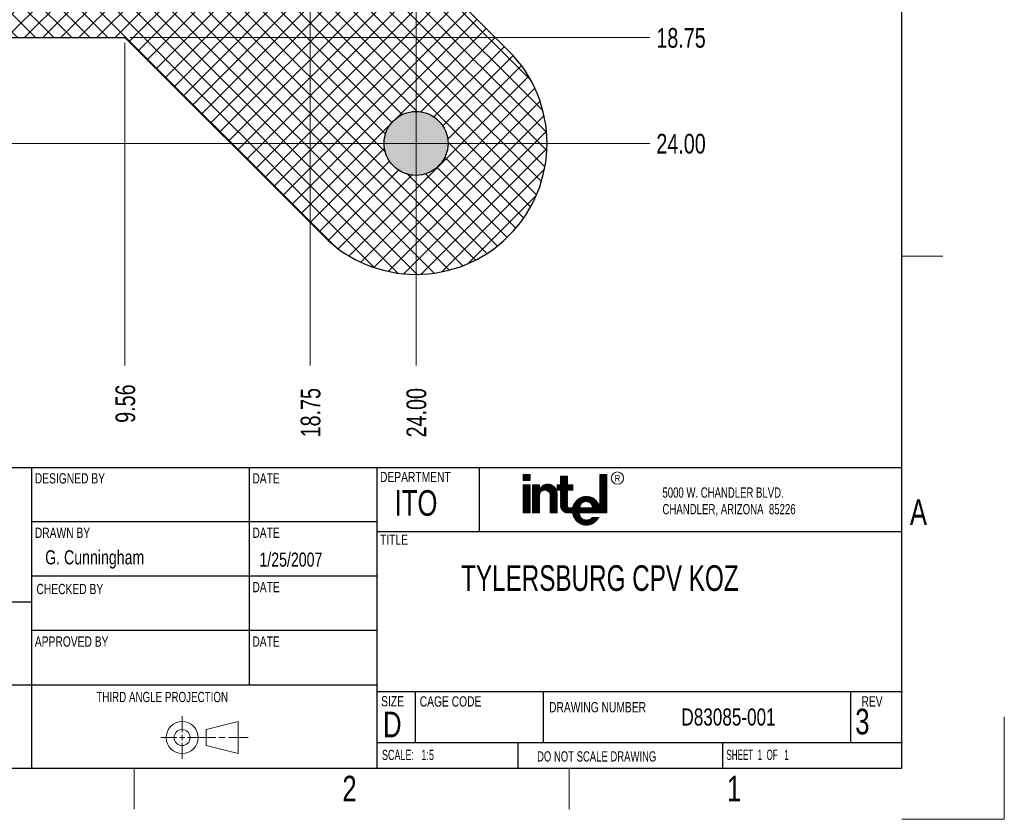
# Model space of a CAD drawing. Header units: millimetres. Extents: x 0 to 864, y 0 to 559.
# Tile 3 of 4: x 619 to 864, y 0 to 198. Entities that reach past the tile are written whole.
import ezdxf

# ---------------------------------------------------------------- set-up
doc = ezdxf.new("R2010")
doc.units = ezdxf.units.MM
for name, color, linetype, lineweight in [('BORDER_N', 250, 'Continuous', 0), ('BORDER_W', 5, 'Continuous', 30), ('TEXT', 250, 'Continuous', 15)]:
    doc.layers.add(name, color=color, linetype=linetype, lineweight=lineweight)
doc.styles.add('SLDTEXTSTYLE0', font='TXT', dxfattribs={"width": 0.75})
doc.styles.add('SLDTEXTSTYLE10', font='TXT', dxfattribs={"width": 0.703125})
doc.styles.add('SLDTEXTSTYLE11', font='TXT', dxfattribs={"width": 0.698864})
doc.styles.add('SLDTEXTSTYLE12', font='TXT', dxfattribs={"width": 0.827144})
doc.styles.add('SLDTEXTSTYLE18', font='TXT', dxfattribs={"width": 0.708333})
doc.styles.add('SLDTEXTSTYLE6', font='TXT', dxfattribs={"width": 0.715909})
doc.styles.add('SLDTEXTSTYLE7', font='TXT', dxfattribs={"width": 0.69375})
doc.styles.add('SLDTEXTSTYLE8', font='TXT', dxfattribs={"width": 0.65625})
doc.styles.add('SLDTEXTSTYLE9', font='TXT', dxfattribs={"width": 0.585938})
doc.dimstyles.new('SLDDIMSTYLE1', dxfattribs={"dimtxt": 4.879436, "dimasz": 4.7625, "dimexe": 0, "dimexo": 0.0625, "dimgap": 1.219859, "dimtad": 0, "dimtih": 1, "dimtoh": 1, "dimlfac": 0.2, "dimzin": 12, "dimdsep": 46, "dimtxsty": 'SLDTEXTSTYLE0', "dimblk1": 'NONE', "dimblk2": 'NONE', "dimsah": 1, "dimcen": 0.09, "dimadec": 0, "dimazin": 0, "dimtfac": 1, "dimtdec": 3, "dimtofl": 0, "dimtmove": 0, "dimatfit": 3, "dimldrblk": 'NONE', "dimfxl": 0, "dimtolj": 1, "dimtzin": 12, "dimarcsym": 0})
doc.dimstyles.new('SLDDIMSTYLE2', dxfattribs={"dimtxt": 4.879436, "dimasz": 4.7625, "dimexe": 0, "dimexo": 0.0625, "dimgap": 1.219859, "dimtad": 0, "dimtih": 1, "dimtoh": 1, "dimlfac": 0.2, "dimzin": 4, "dimdsep": 46, "dimtxsty": 'SLDTEXTSTYLE0', "dimblk1": 'NONE', "dimblk2": 'NONE', "dimsah": 1, "dimcen": 0.09, "dimadec": 0, "dimazin": 0, "dimtfac": 1, "dimtdec": 3, "dimtofl": 0, "dimtmove": 0, "dimatfit": 3, "dimldrblk": 'NONE', "dimfxl": 0, "dimtolj": 1, "dimtzin": 12, "dimarcsym": 0})

# ---------------------------------------------------------------- blocks, each defined once
blk = doc.blocks.new('*D9')
at = {"layer": 'TEXT'}
blk.add_line((691.39, 238.65), (691.39, 112.57), dxfattribs=at)
at = {"layer": 'TEXT', "insert": (689.03, 94.76), "char_height": 4.879, "attachment_point": 1, "rotation": 90, "style": 'SLDTEXTSTYLE0'}
blk.add_mtext('{18.75}', dxfattribs=at)
blk = doc.blocks.new('_None')
blk = doc.blocks.new('*D11')
at = {"layer": 'TEXT'}
blk.add_line((717.64, 406.44), (717.64, 112.57), dxfattribs=at)
at = {"layer": 'TEXT', "insert": (715.28, 94.76), "char_height": 4.879, "attachment_point": 1, "rotation": 90, "style": 'SLDTEXTSTYLE0'}
blk.add_mtext('{24.00}', dxfattribs=at)
blk = doc.blocks.new('*D13')
at = {"layer": 'TEXT'}
blk.add_line((645.43, 192.69), (645.43, 112.57), dxfattribs=at)
at = {"layer": 'TEXT', "insert": (643.07, 98.37), "char_height": 4.879, "attachment_point": 1, "rotation": 90, "style": 'SLDTEXTSTYLE0'}
blk.add_mtext('{9.56}', dxfattribs=at)
blk = doc.blocks.new('*D15')
at = {"layer": 'TEXT'}
blk.add_line((478.91, 167.71), (775.68, 167.71), dxfattribs=at)
at = {"layer": 'TEXT', "insert": (777.27, 170.07), "char_height": 4.879, "attachment_point": 1, "style": 'SLDTEXTSTYLE0'}
blk.add_mtext('{24.00}', dxfattribs=at)
blk = doc.blocks.new('*D18')
at = {"layer": 'TEXT'}
blk.add_line((646.7, 193.96), (775.68, 193.96), dxfattribs=at)
at = {"layer": 'TEXT', "insert": (777.27, 196.32), "char_height": 4.879, "attachment_point": 1, "style": 'SLDTEXTSTYLE0'}
blk.add_mtext('{18.75}', dxfattribs=at)

msp = doc.modelspace()

# ---------------------------------------------------------------- hatches: boundary and pattern name
h = msp.add_hatch(color=3)
edge = h.paths.add_edge_path()
edge.add_arc((93.56606, 431.95064), 7.9375, 0, 360)
edge = h.paths.add_edge_path()
edge.add_arc((333.56606, 431.95064), 7.9375, 0, 360)
edge = h.paths.add_edge_path()
edge.add_arc((93.56606, 191.95064), 7.9375, 0, 360)
edge = h.paths.add_edge_path()
edge.add_arc((333.56606, 191.95064), 7.9375, 0, 360)
edge = h.paths.add_edge_path()
edge.add_arc((116.97606, 215.36064), 2.4775, 0, 360)
edge = h.paths.add_edge_path()
edge.add_arc((310.15606, 408.54064), 2.4775, 0, 360)
edge = h.paths.add_edge_path()
edge.add_arc((477.63971, 407.70619), 7.9375, 0, 360)
edge = h.paths.add_edge_path()
edge.add_arc((477.63971, 167.70619), 7.9375, 0, 360)
edge = h.paths.add_edge_path()
edge.add_arc((717.63971, 167.70619), 7.9375, 0, 360)
edge = h.paths.add_edge_path()
edge.add_arc((717.63971, 407.70619), 7.9375, 0, 360)
h = msp.add_hatch()
h.set_pattern_fill('ANSI37', color=1, style=0)
h.paths.add_polyline_path([(597.63971, 381.45619), (549.85165, 381.45619), (500.62068, 430.68716, 1), (454.65874, 384.72522), (503.88971, 335.49425), (503.88971, 239.91814), (454.65874, 190.68716, 1), (500.62068, 144.72522), (549.85165, 193.95619), (597.63971, 193.95619), (597.63971, 235.24619), (545.13971, 235.24619), (545.13971, 319.69619), (561.44471, 319.69619), (561.44471, 345.24619), (597.63971, 345.24619)])
h.paths.add_polyline_path([(469.70221, 407.70619, -1), (485.57721, 407.70619, -1)], flags=16)
h.paths.add_polyline_path([(534.24561, 355.25213), (544.23059, 355.25213), (534.24561, 345.26715)], flags=16)
h.paths.add_polyline_path([(485.57721, 167.70619, -1), (469.70221, 167.70619, -1)], flags=16)
h.paths.add_polyline_path([(740.62068, 384.72522, 1), (694.65874, 430.68716), (645.42777, 381.45619), (597.63971, 381.45619), (597.63971, 334.68619), (619.47971, 334.68619), (619.47971, 304.20619), (645.13971, 304.20619), (645.13971, 235.24619), (597.63971, 235.24619), (597.63971, 193.95619), (645.42777, 193.95619), (694.65874, 144.72522, 1), (740.62068, 190.68716), (691.38971, 239.91814), (691.38971, 335.49425)])
h.paths.add_polyline_path([(709.70221, 407.70619, -1), (725.57721, 407.70619, -1)], flags=16)
h.paths.add_polyline_path([(725.57721, 167.70619, -1), (709.70221, 167.70619, -1)], flags=16)
h.paths.add_polyline_path([(544.23059, 355.25213), (534.24561, 355.25213), (534.24561, 345.26715)], flags=16)

# ---------------------------------------------------------------- linework, layer by layer
at = {"color": 7, "linetype": 'Continuous'}
for p, q in [((691.38971, 239.91814), (740.62068, 190.68716)), ((549.85165, 193.95619), (645.42777, 193.95619)), ((645.42777, 193.95619), (694.65874, 144.72522))]:
    msp.add_line(p, q, dxfattribs=at)
msp.add_circle((717.63971, 167.70619), 7.9375, dxfattribs=at)
msp.add_arc((717.63971, 167.70619), 32.5, 225, 45, dxfattribs=at)
at = {"layer": 'BORDER_N'}
for p, q in [((838.2, 139.7), (848.36, 139.7)), ((659.60625, 21.60271), (659.60625, 25.57146)), ((863.6, 0), (863.6, 25.4)), ((665.55937, 22.26418), (673.49687, 24.24856)), ((665.55937, 18.29543), (665.55937, 22.26418)), ((673.49687, 16.31106), (673.49687, 24.24856)), ((658.28334, 20.27981), (654.31459, 20.27981)), ((658.94585, 20.27981), (660.26665, 20.27981)), ((659.60625, 19.61941), (659.60625, 20.94021)), ((660.92916, 20.27981), (667.94062, 20.27981)), ((668.73437, 20.27981), (670.32187, 20.27981)), ((671.11562, 20.27981), (676.01041, 20.27981)), ((659.60625, 18.9569), (659.60625, 14.98815)), ((665.55937, 18.29543), (673.49687, 16.31106)), ((647.7, 12.7), (647.7, 2.54)), ((755.65, 12.7), (755.65, 2.54)), ((838.2, 0), (863.6, 0))]:
    msp.add_line(p, q, dxfattribs=at)
for radius in [3.96875, 1.98438]:
    msp.add_circle((659.60625, 20.27981), radius, dxfattribs=at)
at = {"layer": 'BORDER_W'}
for p, q in [((838.2, 12.7), (838.2, 546.1)), ((536.575, 87.3125), (838.2, 87.3125)), ((622.3, 12.7), (622.3, 87.3125)), ((676.275, 87.3125), (676.275, 33.3375)), ((708.025, 12.7), (708.025, 87.3125)), ((733.425, 71.4375), (733.425, 87.3125)), ((708.025, 73.81875), (622.3, 73.81875)), ((708.025, 71.4375), (838.2, 71.4375)), ((708.025, 60.325), (622.3, 60.325)), ((536.575, 53.975), (622.3, 53.975)), ((708.025, 46.83125), (622.3, 46.83125)), ((536.575, 33.3375), (708.025, 33.3375)), ((708.025, 31.75), (838.327, 31.75)), ((717.55, 19.05), (717.55, 31.75)), ((749.3, 19.05), (749.3, 31.75)), ((825.5, 19.05), (825.5, 31.75)), ((708.025, 19.05), (838.327, 19.05)), ((742.95, 12.7), (742.95, 19.05)), ((793.75, 12.7), (793.75, 19.05)), ((25.4, 12.7), (838.2, 12.7))]:
    msp.add_line(p, q, dxfattribs=at)
at = {"layer": 'TEXT'}
for p, q in [((744.19202, 85.54959), (745.92734, 85.54959)), ((744.19202, 84.03123), (744.19202, 85.54959)), ((745.71111, 84.03123), (744.19275, 85.54959)), ((745.81886, 84.03123), (744.3005, 85.54959)), ((745.92663, 84.03123), (744.40827, 85.54959)), ((745.92734, 84.13826), (744.51604, 85.54959)), ((745.92734, 84.24603), (744.62379, 85.54959)), ((745.92734, 84.35378), (744.73156, 85.54959)), ((745.92734, 84.46155), (744.83934, 85.54959)), ((745.92734, 84.56933), (744.94708, 85.54959)), ((745.92734, 84.67707), (745.05485, 85.54959)), ((745.92734, 84.78484), (745.1626, 85.54959)), ((745.92734, 84.89259), (745.27037, 85.54959)), ((745.92734, 85.00036), (745.37815, 85.54959)), ((745.92734, 85.10814), (745.48589, 85.54959)), ((745.92734, 85.21588), (745.59366, 85.54959)), ((745.92734, 85.32365), (745.70144, 85.54959)), ((745.92734, 85.43143), (745.80918, 85.54959)), ((745.92734, 85.53917), (745.91696, 85.54959)), ((745.92734, 85.54959), (745.92734, 84.03123)), ((765.01519, 85.54959), (763.27986, 85.54959)), ((763.27986, 85.54959), (763.27986, 77.30272)), ((765.01519, 83.85373), (763.31936, 85.54959)), ((765.01519, 83.9615), (763.42711, 85.54959)), ((765.01519, 84.06925), (763.53488, 85.54959)), ((765.01519, 84.17702), (763.64265, 85.54959)), ((765.01519, 84.28479), (763.7504, 85.54959)), ((765.01519, 84.39254), (763.85817, 85.54959)), ((765.01519, 84.50031), (763.96592, 85.54959)), ((765.01519, 84.60806), (764.07369, 85.54959)), ((765.01519, 84.71583), (764.18146, 85.54959)), ((765.01519, 84.8236), (764.28921, 85.54959)), ((765.01519, 84.93135), (764.39698, 85.54959)), ((765.01519, 85.03912), (764.50475, 85.54959)), ((765.01519, 85.1469), (764.6125, 85.54959)), ((765.01519, 85.25464), (764.72027, 85.54959)), ((765.01519, 85.36241), (764.82804, 85.54959)), ((765.01519, 85.47019), (764.93579, 85.54959)), ((765.01519, 76.00559), (765.01519, 85.54959)), ((745.60334, 84.03123), (744.19202, 85.44253)), ((745.49557, 84.03123), (744.19202, 85.33478)), ((745.38782, 84.03123), (744.19202, 85.22701)), ((745.28005, 84.03123), (744.19202, 85.11924)), ((745.1723, 84.03123), (744.19202, 85.01149)), ((745.06453, 84.03123), (744.19202, 84.90372)), ((744.95676, 84.03123), (744.19202, 84.79597)), ((744.84901, 84.03123), (744.19202, 84.6882)), ((744.74124, 84.03123), (744.19202, 84.58043)), ((744.63347, 84.03123), (744.19202, 84.47268)), ((744.52572, 84.03123), (744.19202, 84.36491)), ((744.41795, 84.03123), (744.19202, 84.25713)), ((744.31018, 84.03123), (744.19202, 84.14939)), ((744.20243, 84.03123), (744.19202, 84.04162)), ((745.92734, 84.03123), (744.19202, 84.03123)), ((752.65149, 79.99633), (749.58365, 83.06417)), ((752.65149, 80.10411), (749.66795, 83.08764)), ((752.65149, 80.21185), (749.75495, 83.10842)), ((752.65149, 80.31963), (749.84484, 83.1263)), ((752.65149, 80.4274), (749.93783, 83.14106)), ((752.65149, 80.53515), (750.03422, 83.15244)), ((752.65149, 80.64292), (750.13437, 83.16006)), ((752.65149, 80.75069), (750.23866, 83.16351)), ((752.65006, 80.85986), (750.34771, 83.16224)), ((752.64336, 80.97434), (750.46218, 83.15554)), ((752.63025, 81.09521), (750.58304, 83.14243)), ((752.6094, 81.22384), (750.71166, 83.12155)), ((752.57877, 81.36225), (750.85007, 83.09092)), ((755.25422, 85.11578), (753.51915, 85.11578)), ((753.51915, 85.11578), (753.51915, 82.94667)), ((755.25422, 83.3772), (753.51915, 85.11228)), ((755.25422, 83.26943), (753.51915, 85.0045)), ((755.25422, 83.16168), (753.51915, 84.89676)), ((755.25422, 83.05391), (753.51915, 84.78898)), ((756.55516, 81.64523), (753.51915, 84.68124)), ((756.44741, 81.64523), (753.51915, 84.57347)), ((756.33964, 81.64523), (753.51915, 84.46569)), ((756.23187, 81.64523), (753.51915, 84.35795)), ((756.12412, 81.64523), (753.51915, 84.25017)), ((756.01635, 81.64523), (753.51915, 84.1424)), ((755.90858, 81.64523), (753.51915, 84.03466)), ((755.80083, 81.64523), (753.51915, 83.92688)), ((755.69306, 81.64523), (753.51915, 83.81911)), ((755.58529, 81.64523), (753.51915, 83.71136)), ((755.47754, 81.64523), (753.51915, 83.60359)), ((755.36977, 81.64523), (753.51915, 83.49582)), ((755.262, 81.64523), (753.51915, 83.38807)), ((755.25422, 81.54523), (753.51915, 83.2803)), ((755.25422, 81.43748), (753.51915, 83.17255)), ((755.25422, 81.32971), (753.51915, 83.06478)), ((755.25422, 83.48497), (753.62342, 85.11578)), ((755.25422, 83.59272), (753.73119, 85.11578)), ((755.25422, 83.70049), (753.83896, 85.11578)), ((755.25422, 83.80827), (753.94671, 85.11578)), ((755.25422, 83.91601), (754.05448, 85.11578)), ((755.25422, 84.02378), (754.16225, 85.11578)), ((755.25422, 84.13156), (754.27, 85.11578)), ((755.25422, 84.2393), (754.37777, 85.11578)), ((755.25422, 84.34708), (754.48554, 85.11578)), ((755.25422, 84.45482), (754.59329, 85.11578)), ((755.25422, 84.56259), (754.70106, 85.11578)), ((755.25422, 84.67037), (754.80881, 85.11578)), ((755.25422, 84.77811), (754.91658, 85.11578)), ((755.25422, 84.88589), (755.02435, 85.11578)), ((755.25422, 84.99366), (755.1321, 85.11578)), ((755.25422, 85.1014), (755.23987, 85.11578)), ((755.25422, 82.94667), (755.25422, 85.11578)), ((765.01519, 83.74596), (763.27986, 85.48129)), ((765.01519, 83.63821), (763.27986, 85.37354)), ((765.01519, 83.53044), (763.27986, 85.26577)), ((765.01519, 83.42267), (763.27986, 85.158)), ((765.01519, 83.31492), (763.27986, 85.05025)), ((765.01519, 83.20715), (763.27986, 84.94248)), ((765.01519, 83.09938), (763.27986, 84.8347)), ((765.01519, 82.99163), (763.27986, 84.72696)), ((765.01519, 82.88386), (763.27986, 84.61919)), ((765.01519, 82.77611), (763.27986, 84.51144)), ((765.01519, 82.66834), (763.27986, 84.40367)), ((765.01519, 82.56057), (763.27986, 84.29589)), ((765.01519, 82.45282), (763.27986, 84.18815)), ((765.01519, 82.34505), (763.27986, 84.08038)), ((765.01519, 82.23728), (763.27986, 83.9726)), ((765.01519, 82.12953), (763.27986, 83.86486)), ((765.01519, 82.02176), (763.27986, 83.75708)), ((765.01519, 81.91398), (763.27986, 83.64931)), ((765.01519, 81.80624), (763.27986, 83.54157)), ((765.01519, 81.69846), (763.27986, 83.43379)), ((765.01519, 81.59069), (763.27986, 83.32602)), ((765.01519, 81.48295), (763.27986, 83.21827)), ((765.01519, 81.37517), (763.27986, 83.1105)), ((744.19202, 82.94667), (745.92734, 82.94667)), ((744.19202, 76.00559), (744.19202, 82.94667)), ((745.92734, 81.19478), (744.19202, 82.93011)), ((745.92734, 81.08701), (744.19202, 82.82234)), ((745.92734, 80.97924), (744.19202, 82.71457)), ((745.92734, 80.87149), (744.19202, 82.60682)), ((745.92734, 80.76372), (744.19202, 82.49905)), ((745.92734, 80.65595), (744.19202, 82.39128)), ((745.92734, 80.5482), (744.19202, 82.28353)), ((745.92734, 80.44043), (744.19202, 82.17576)), ((745.92734, 80.33266), (744.19202, 82.06798)), ((745.92734, 80.22491), (744.19202, 81.96024)), ((745.92734, 80.11714), (744.19202, 81.85247)), ((745.92734, 80.00939), (744.19202, 81.74472)), ((745.92734, 79.90162), (744.19202, 81.63695)), ((745.92734, 79.79385), (744.19202, 81.52917)), ((745.92734, 79.6861), (744.19202, 81.42143)), ((745.92734, 79.57833), (744.19202, 81.31365)), ((745.92734, 79.47055), (744.19202, 81.20588)), ((745.92734, 79.36281), (744.19202, 81.09814)), ((745.92734, 79.25504), (744.19202, 80.99036)), ((745.92734, 79.14726), (744.19202, 80.88259)), ((745.92734, 79.03952), (744.19202, 80.77484)), ((745.92734, 78.93174), (744.19202, 80.66707)), ((745.92734, 81.30253), (744.28323, 82.94667)), ((745.92734, 81.4103), (744.391, 82.94667)), ((745.92734, 81.51805), (744.49875, 82.94667)), ((745.92734, 81.62582), (744.60652, 82.94667)), ((745.92734, 81.73359), (744.71427, 82.94667)), ((745.92734, 81.84134), (744.82204, 82.94667)), ((745.92734, 81.94911), (744.92981, 82.94667)), ((745.92734, 82.05688), (745.03756, 82.94667)), ((745.92734, 82.16463), (745.14533, 82.94667)), ((745.92734, 82.2724), (745.2531, 82.94667)), ((745.92734, 82.38018), (745.36085, 82.94667)), ((745.92734, 82.48792), (745.46862, 82.94667)), ((745.92734, 82.59569), (745.57639, 82.94667)), ((745.92734, 82.70347), (745.68414, 82.94667)), ((745.92734, 82.81121), (745.79191, 82.94667)), ((745.92734, 82.91899), (745.89966, 82.94667)), ((745.92734, 82.94667), (745.92734, 76.00559)), ((746.57809, 82.94667), (748.31317, 82.94667)), ((746.57809, 76.00559), (746.57809, 82.94667)), ((748.50268, 81.02003), (746.57809, 82.94461)), ((748.46366, 80.95127), (746.57809, 82.83684)), ((748.42828, 80.87888), (746.57809, 82.72907)), ((748.39676, 80.80266), (746.57809, 82.62132)), ((748.36943, 80.72224), (746.57809, 82.51355)), ((748.34669, 80.6372), (746.57809, 82.40578)), ((748.32914, 80.54698), (746.57809, 82.29803)), ((748.31759, 80.45079), (746.57809, 82.19026)), ((748.31319, 80.34741), (746.57809, 82.08249)), ((748.31317, 80.23967), (746.57809, 81.97474)), ((748.31317, 80.13189), (746.57809, 81.86697)), ((748.31317, 80.02415), (746.57809, 81.75922)), ((748.31317, 79.91638), (746.57809, 81.65145)), ((748.31317, 79.8086), (746.57809, 81.54368)), ((748.31317, 79.70086), (746.57809, 81.43593)), ((748.31317, 79.59308), (746.57809, 81.32816)), ((748.31317, 79.48531), (746.57809, 81.22039)), ((748.31317, 79.37757), (746.57809, 81.11264)), ((748.31317, 79.26979), (746.57809, 81.00487)), ((748.31317, 79.16202), (746.57809, 80.89709)), ((748.31317, 79.05427), (746.57809, 80.78935)), ((748.31317, 78.9465), (746.57809, 80.68158)), ((748.54512, 81.08533), (746.68381, 82.94667)), ((748.59089, 81.14734), (746.79158, 82.94667)), ((748.63989, 81.20611), (746.89933, 82.94667)), ((748.69206, 81.26171), (747.0071, 82.94667)), ((748.74738, 81.31416), (747.11485, 82.94667)), ((748.80588, 81.36341), (747.22262, 82.94667)), ((748.86757, 81.40946), (747.33039, 82.94667)), ((748.9326, 81.45221), (747.43814, 82.94667)), ((748.31342, 82.17916), (747.54591, 82.94667)), ((748.31339, 82.28696), (747.65368, 82.94667)), ((748.31334, 82.39476), (747.76143, 82.94667)), ((748.31332, 82.50255), (747.8692, 82.94667)), ((748.31329, 82.61035), (747.97697, 82.94667)), ((748.31324, 82.71815), (748.08472, 82.94667)), ((748.31322, 82.82595), (748.19249, 82.94667)), ((748.31319, 82.93374), (748.30026, 82.94667)), ((748.31317, 82.94667), (748.31342, 82.14944)), ((749.00105, 81.49151), (748.32559, 82.16697)), ((749.07311, 81.52722), (748.37146, 82.22887)), ((749.149, 81.5591), (748.41908, 82.28901)), ((749.22906, 81.58681), (748.46846, 82.34738)), ((749.31367, 81.60995), (748.51957, 82.40405)), ((749.40341, 81.62798), (748.57242, 82.45897)), ((749.49904, 81.6401), (748.62696, 82.51218)), ((749.60173, 81.64518), (748.68324, 82.56367)), ((749.71316, 81.64152), (748.74126, 82.61342)), ((749.83618, 81.62625), (748.80102, 82.66143)), ((749.97618, 81.59402), (748.86254, 82.70768)), ((750.14621, 81.53174), (748.92584, 82.75213)), ((750.41796, 81.36776), (748.99094, 82.79478)), ((752.65149, 79.24201), (749.05792, 82.83557)), ((752.65149, 79.34975), (749.1268, 82.87446)), ((752.65149, 79.45752), (749.19762, 82.91139)), ((752.65149, 79.5653), (749.27047, 82.94632)), ((752.65149, 79.67304), (749.3454, 82.97916)), ((752.65149, 79.78082), (749.42251, 83.00982)), ((752.65149, 79.88859), (749.50189, 83.03819)), ((752.65149, 79.13423), (750.63869, 81.14703)), ((752.65149, 79.02646), (750.80267, 80.8753)), ((752.65149, 78.91871), (750.86495, 80.70525)), ((752.53513, 81.51363), (751.00145, 83.04731)), ((752.4727, 81.68381), (751.17166, 82.98487)), ((752.37856, 81.88571), (751.37356, 82.89074)), ((752.20572, 82.16633), (751.65418, 82.71787)), ((753.51915, 82.94667), (752.65149, 82.94667)), ((752.65149, 82.94667), (752.65149, 81.64523)), ((755.25422, 80.25206), (752.65149, 82.8548)), ((755.25422, 80.14432), (752.65149, 82.74705)), ((755.25422, 80.03654), (752.65149, 82.63928)), ((755.25422, 79.9288), (752.65149, 82.53153)), ((753.43005, 81.64523), (752.65149, 82.42376)), ((753.32227, 81.64523), (752.65149, 82.31599)), ((753.2145, 81.64523), (752.65149, 82.20824)), ((753.10676, 81.64523), (752.65149, 82.10047)), ((752.99898, 81.64523), (752.65149, 81.9927)), ((752.89121, 81.64523), (752.65149, 81.88495)), ((752.78346, 81.64523), (752.65149, 81.77718)), ((752.67569, 81.64523), (752.65149, 81.66941)), ((752.65149, 81.64523), (753.51915, 81.64523)), ((752.65149, 76.00559), (752.65149, 80.77759)), ((755.25422, 80.35983), (752.66741, 82.94667)), ((755.25422, 80.46761), (752.77516, 82.94667)), ((755.25422, 80.57535), (752.88293, 82.94667)), ((755.25422, 80.68313), (752.9907, 82.94667)), ((755.25422, 80.7909), (753.09845, 82.94667)), ((755.25422, 80.89864), (753.20622, 82.94667)), ((755.25422, 81.00642), (753.31399, 82.94667)), ((755.25422, 81.11419), (753.42174, 82.94667)), ((755.25422, 81.22194), (753.51915, 82.95701)), ((755.25422, 79.82102), (753.51915, 81.5561)), ((755.25422, 79.71325), (753.51915, 81.44833)), ((755.25422, 79.60551), (753.51915, 81.34058)), ((755.25422, 79.49773), (753.51915, 81.23281)), ((755.25422, 79.38996), (753.51915, 81.12503)), ((755.25422, 79.28221), (753.51915, 81.01729)), ((755.25422, 79.17444), (753.51915, 80.90952)), ((755.25422, 79.06667), (753.51915, 80.80174)), ((755.25422, 78.95892), (753.51915, 80.694)), ((756.55572, 82.94667), (755.25422, 82.94667)), ((755.25422, 81.64523), (756.55572, 81.64523)), ((756.55572, 81.75241), (755.36149, 82.94667)), ((756.55572, 81.86019), (755.46924, 82.94667)), ((756.55572, 81.96793), (755.57701, 82.94667)), ((756.55572, 82.07571), (755.68478, 82.94667)), ((756.55572, 82.18348), (755.79253, 82.94667)), ((756.55572, 82.29122), (755.9003, 82.94667)), ((756.55572, 82.399), (756.00807, 82.94667)), ((756.55572, 82.50677), (756.11582, 82.94667)), ((756.55572, 82.61452), (756.22359, 82.94667)), ((756.55572, 82.72229), (756.33136, 82.94667)), ((756.55572, 82.83006), (756.43911, 82.94667)), ((756.55572, 82.93781), (756.54688, 82.94667)), ((756.55572, 81.64523), (756.55572, 82.94667)), ((765.01519, 81.26743), (763.27986, 83.00275)), ((765.01519, 81.15965), (763.27986, 82.89498)), ((765.01519, 81.05188), (763.27986, 82.78721)), ((765.01519, 80.94414), (763.27986, 82.67946)), ((765.01519, 80.83636), (763.27986, 82.57169)), ((765.01519, 80.72859), (763.27986, 82.46392)), ((765.01519, 80.62084), (763.27986, 82.35617)), ((765.01519, 80.51307), (763.27986, 82.2484)), ((765.01519, 80.4053), (763.27986, 82.14063)), ((765.01519, 80.29755), (763.27986, 82.03288)), ((765.01519, 80.18978), (763.27986, 81.92511)), ((765.01519, 80.08203), (763.27986, 81.81736)), ((765.01519, 79.97426), (763.27986, 81.70959)), ((765.01519, 79.86649), (763.27986, 81.60182)), ((765.01519, 79.75874), (763.27986, 81.49407)), ((765.01519, 79.65097), (763.27986, 81.3863)), ((765.01519, 79.5432), (763.27986, 81.27853)), ((765.01519, 79.43545), (763.27986, 81.17078)), ((765.01519, 79.32768), (763.27986, 81.06301)), ((765.01519, 79.21991), (763.27986, 80.95524)), ((765.01519, 79.11216), (763.27986, 80.84749)), ((765.01519, 79.00439), (763.27986, 80.73972)), ((765.01519, 78.89662), (763.27986, 80.63194)), ((745.92734, 78.82397), (744.19202, 80.5593)), ((745.92734, 78.71623), (744.19202, 80.45155)), ((745.92734, 78.60845), (744.19202, 80.34378)), ((745.92734, 78.50071), (744.19202, 80.23603)), ((745.92734, 78.39293), (744.19202, 80.12826)), ((745.92734, 78.28516), (744.19202, 80.02049)), ((745.92734, 78.17742), (744.19202, 79.91274)), ((745.92734, 78.06964), (744.19202, 79.80497)), ((745.92734, 77.96187), (744.19202, 79.6972)), ((745.92734, 77.85412), (744.19202, 79.58945)), ((745.92734, 77.74635), (744.19202, 79.48168)), ((745.92734, 77.63858), (744.19202, 79.37391)), ((745.92734, 77.53083), (744.19202, 79.26616)), ((745.92734, 77.42306), (744.19202, 79.15839)), ((745.92734, 77.31531), (744.19202, 79.05064)), ((745.92734, 77.20754), (744.19202, 78.94287)), ((745.92734, 77.09977), (744.19202, 78.8351)), ((745.92734, 76.99202), (744.19202, 78.72735)), ((745.92734, 76.88425), (744.19202, 78.61958)), ((745.92734, 76.77648), (744.19202, 78.51181)), ((745.92734, 76.66873), (744.19202, 78.40406)), ((745.92734, 76.56096), (744.19202, 78.29629)), ((745.92734, 76.45319), (744.19202, 78.18852)), ((748.31317, 78.83876), (746.57809, 80.57383)), ((748.31317, 78.73098), (746.57809, 80.46606)), ((748.31317, 78.62321), (746.57809, 80.35828)), ((748.31317, 78.51546), (746.57809, 80.25054)), ((748.31317, 78.40769), (746.57809, 80.14277)), ((748.31317, 78.29992), (746.57809, 80.03499)), ((748.31317, 78.19217), (746.57809, 79.92725)), ((748.31317, 78.0844), (746.57809, 79.81947)), ((748.31317, 77.97663), (746.57809, 79.7117)), ((748.31317, 77.86888), (746.57809, 79.60396)), ((748.31317, 77.76111), (746.57809, 79.49618)), ((748.31317, 77.65334), (746.57809, 79.38841)), ((748.31317, 77.54559), (746.57809, 79.28066)), ((748.31317, 77.43782), (746.57809, 79.17289)), ((748.31317, 77.33007), (746.57809, 79.06515)), ((748.31317, 77.2223), (746.57809, 78.95737)), ((748.31317, 77.11453), (746.57809, 78.8496)), ((748.31317, 77.00678), (746.57809, 78.74185)), ((748.31317, 76.89901), (746.57809, 78.63408)), ((748.31317, 76.79124), (746.57809, 78.52631)), ((748.31317, 76.68349), (746.57809, 78.41856)), ((748.31317, 76.57572), (746.57809, 78.31079)), ((748.31317, 76.46794), (746.57809, 78.20302)), ((748.31317, 80.34376), (748.31317, 76.00559)), ((752.65149, 78.81094), (750.89718, 80.56527)), ((752.65149, 78.7032), (750.91242, 80.44223)), ((750.91616, 80.34376), (750.91616, 76.00559)), ((752.65149, 78.59542), (750.91616, 80.33075)), ((752.65149, 78.48765), (750.91616, 80.22298)), ((752.65149, 78.3799), (750.91616, 80.11523)), ((752.65149, 78.27213), (750.91616, 80.00746)), ((752.65149, 78.16436), (750.91616, 79.89969)), ((752.65149, 78.05661), (750.91616, 79.79194)), ((752.65149, 77.94884), (750.91616, 79.68417)), ((752.65149, 77.84107), (750.91616, 79.5764)), ((752.65149, 77.73332), (750.91616, 79.46865)), ((752.65149, 77.62555), (750.91616, 79.36088)), ((752.65149, 77.51778), (750.91616, 79.25311)), ((752.65149, 77.41003), (750.91616, 79.14536)), ((752.65149, 77.30226), (750.91616, 79.03759)), ((752.65149, 77.19451), (750.91616, 78.92984)), ((752.65149, 77.08674), (750.91616, 78.82207)), ((752.65149, 76.97897), (750.91616, 78.7143)), ((752.65149, 76.87122), (750.91616, 78.60655)), ((752.65149, 76.76345), (750.91616, 78.49878)), ((752.65149, 76.65568), (750.91616, 78.391)), ((752.65149, 76.54793), (750.91616, 78.28326)), ((752.65149, 76.44016), (750.91616, 78.17548)), ((755.25422, 78.85115), (753.51915, 80.58622)), ((755.25422, 78.7434), (753.51915, 80.47848)), ((755.25422, 78.63563), (753.51915, 80.37071)), ((755.25422, 78.52786), (753.51915, 80.26293)), ((755.25422, 78.42011), (753.51915, 80.15519)), ((755.25422, 78.31234), (753.51915, 80.04741)), ((755.25422, 78.20457), (753.51915, 79.93964)), ((755.25422, 78.09682), (753.51915, 79.8319)), ((755.25422, 77.98905), (753.51915, 79.72412)), ((755.25422, 77.88128), (753.51915, 79.61635)), ((755.25422, 77.77353), (753.51915, 79.5086)), ((755.26258, 77.6574), (753.51915, 79.40083)), ((759.8421, 72.97014), (753.51915, 79.29306)), ((759.7296, 72.97486), (753.51915, 79.18531)), ((759.61309, 72.98362), (753.51915, 79.07754)), ((756.48336, 76.00559), (753.51915, 78.96979)), ((756.37561, 76.00559), (753.51915, 78.86202)), ((756.26784, 76.00559), (753.51915, 78.75425)), ((756.16006, 76.00559), (753.51915, 78.6465)), ((756.05232, 76.00559), (753.51915, 78.53873)), ((755.94455, 76.00559), (753.51915, 78.43096)), ((755.83677, 76.00559), (753.51915, 78.32321)), ((755.72903, 76.00559), (753.51915, 78.21544)), ((758.96191, 76.00559), (756.76382, 78.20368)), ((759.06969, 76.00559), (756.80032, 78.27493)), ((759.17743, 76.00559), (756.83822, 78.3448)), ((759.2852, 76.00559), (756.87741, 78.41336)), ((759.39298, 76.00559), (756.91792, 78.48062)), ((759.50072, 76.00559), (756.95973, 78.54658)), ((759.6085, 76.00559), (757.00279, 78.61127)), ((758.35302, 77.36881), (757.04708, 78.67475)), ((758.36044, 77.46916), (757.09263, 78.73695)), ((758.37362, 77.56375), (757.13939, 78.79796)), ((758.39178, 77.65334), (757.18737, 78.85775)), ((758.41437, 77.73853), (757.23654, 78.91635)), ((758.44093, 77.81973), (757.28691, 78.97376)), ((758.47116, 77.89725), (757.33845, 79.02997)), ((758.50479, 77.97137), (757.3912, 79.08498)), ((758.54164, 78.04229), (757.4451, 79.13883)), ((758.58155, 78.11016), (757.50022, 79.19149)), ((758.62435, 78.1751), (757.55651, 79.24297)), ((758.67002, 78.23721), (757.61399, 79.29324)), ((758.71845, 78.29654), (757.67266, 79.34234)), ((758.76961, 78.35316), (757.73253, 79.39021)), ((758.82348, 78.40706), (757.79361, 79.4369)), ((758.88005, 78.45824), (757.85592, 79.48237)), ((758.93936, 78.5067), (757.91945, 79.52659)), ((759.00144, 78.55237), (757.98424, 79.56956)), ((759.06633, 78.59525), (758.05028, 79.61127)), ((759.13418, 78.63515), (758.11762, 79.65171)), ((759.20507, 78.67203), (758.18627, 79.69082)), ((759.27913, 78.70571), (758.25625, 79.72862)), ((759.35663, 78.73599), (758.32757, 79.76504)), ((759.43778, 78.76261), (758.40029, 79.80007)), ((759.52292, 78.78521), (758.47446, 79.8337)), ((759.61248, 78.80342), (758.55005, 79.86585)), ((759.707, 78.81668), (758.62719, 79.89649)), ((759.80728, 78.82415), (758.70586, 79.9256)), ((759.91439, 78.82481), (758.78612, 79.95308)), ((760.02993, 78.81704), (758.86806, 79.97891)), ((760.1565, 78.79822), (758.95173, 80.00299)), ((760.29877, 78.76372), (759.0372, 80.02529)), ((760.46699, 78.70325), (759.12457, 80.04569)), ((760.69818, 78.57983), (759.21391, 80.0641)), ((763.38019, 76.00559), (759.30532, 80.08046)), ((763.48796, 76.00559), (759.39895, 80.09458)), ((763.59574, 76.00559), (759.49493, 80.10639)), ((763.70348, 76.00559), (759.59338, 80.11566)), ((763.81126, 76.00559), (759.69455, 80.12229)), ((763.919, 76.00559), (759.79859, 80.126)), ((764.02677, 76.00559), (759.9058, 80.12654)), ((764.13455, 76.00559), (760.01647, 80.12364)), ((764.24229, 76.00559), (760.13097, 80.11691)), ((764.35007, 76.00559), (760.24974, 80.10591)), ((764.45784, 76.00559), (760.37334, 80.09006)), ((764.56558, 76.00559), (760.50255, 80.06862)), ((763.25454, 77.42441), (760.63826, 80.04066)), ((763.21872, 77.56799), (760.78185, 80.00484)), ((763.17316, 77.72131), (760.93519, 79.95928)), ((763.11497, 77.88727), (761.10115, 79.90108)), ((763.0393, 78.07068), (761.28454, 79.82544)), ((762.93686, 78.28087), (761.49475, 79.72301)), ((762.78375, 78.54178), (761.75563, 79.56987)), ((762.37616, 79.05712), (762.271, 79.16228)), ((765.01519, 78.78887), (763.27986, 80.5242)), ((765.01519, 78.6811), (763.27986, 80.41643)), ((765.01519, 78.57335), (763.27986, 80.30868)), ((765.01519, 78.46558), (763.27986, 80.20091)), ((765.01519, 78.35781), (763.27986, 80.09313)), ((765.01519, 78.25006), (763.27986, 79.98539)), ((765.01519, 78.14229), (763.27986, 79.87762)), ((765.01519, 78.03452), (763.27986, 79.76984)), ((765.01519, 77.92677), (763.27986, 79.6621)), ((765.01519, 77.819), (763.27986, 79.55432)), ((765.01519, 77.71122), (763.27986, 79.44655)), ((765.01519, 77.60348), (763.27986, 79.33881)), ((765.01519, 77.4957), (763.27986, 79.23103)), ((765.01519, 77.38796), (763.27986, 79.12329)), ((765.01519, 77.28019), (763.27986, 79.01551)), ((765.01519, 77.17241), (763.27986, 78.90774)), ((765.01519, 77.06467), (763.27986, 78.79999)), ((765.01519, 76.95689), (763.27986, 78.69222)), ((765.01519, 76.84912), (763.27986, 78.58445)), ((765.01519, 76.74138), (763.27986, 78.4767)), ((765.01519, 76.6336), (763.27986, 78.36893)), ((765.01519, 76.52583), (763.27986, 78.26116)), ((745.92734, 76.34544), (744.19202, 78.08077)), ((745.92734, 76.23767), (744.19202, 77.973)), ((745.92734, 76.1299), (744.19202, 77.86522)), ((745.92734, 76.02215), (744.19202, 77.75748)), ((745.83616, 76.00559), (744.19202, 77.64971)), ((745.72839, 76.00559), (744.19202, 77.54196)), ((745.62064, 76.00559), (744.19202, 77.43419)), ((745.51287, 76.00559), (744.19202, 77.32641)), ((745.40509, 76.00559), (744.19202, 77.21867)), ((745.29735, 76.00559), (744.19202, 77.11089)), ((745.18958, 76.00559), (744.19202, 77.00312)), ((745.0818, 76.00559), (744.19202, 76.89538)), ((744.97406, 76.00559), (744.19202, 76.7876)), ((744.86628, 76.00559), (744.19202, 76.67983)), ((744.75851, 76.00559), (744.19202, 76.57208)), ((744.65077, 76.00559), (744.19202, 76.46431)), ((744.54299, 76.00559), (744.19202, 76.35654)), ((744.43525, 76.00559), (744.19202, 76.24879)), ((744.32747, 76.00559), (744.19202, 76.14102)), ((744.2197, 76.00559), (744.19202, 76.03327)), ((745.92734, 76.00559), (744.19202, 76.00559)), ((748.31317, 76.3602), (746.57809, 78.09527)), ((748.31317, 76.25243), (746.57809, 77.9875)), ((748.31317, 76.14468), (746.57809, 77.87975)), ((748.31317, 76.03691), (746.57809, 77.77198)), ((748.23674, 76.00559), (746.57809, 77.66421)), ((748.12897, 76.00559), (746.57809, 77.55646)), ((748.02122, 76.00559), (746.57809, 77.44869)), ((747.91345, 76.00559), (746.57809, 77.34092)), ((747.80567, 76.00559), (746.57809, 77.23317)), ((747.69793, 76.00559), (746.57809, 77.1254)), ((747.59016, 76.00559), (746.57809, 77.01763)), ((747.48238, 76.00559), (746.57809, 76.90988)), ((747.37464, 76.00559), (746.57809, 76.80211)), ((747.26686, 76.00559), (746.57809, 76.69433)), ((747.15909, 76.00559), (746.57809, 76.58659)), ((747.05135, 76.00559), (746.57809, 76.47882)), ((746.94357, 76.00559), (746.57809, 76.37107)), ((746.83583, 76.00559), (746.57809, 76.2633)), ((746.72805, 76.00559), (746.57809, 76.15552)), ((746.62028, 76.00559), (746.57809, 76.04778)), ((748.31317, 76.00559), (746.57809, 76.00559)), ((752.65149, 76.33238), (750.91616, 78.06771)), ((752.65149, 76.22464), (750.91616, 77.95997)), ((752.65149, 76.11687), (750.91616, 77.85219)), ((752.65149, 76.00909), (750.91616, 77.74442)), ((752.54727, 76.00559), (750.91616, 77.63667)), ((752.4395, 76.00559), (750.91616, 77.5289)), ((752.33173, 76.00559), (750.91616, 77.42116)), ((752.22398, 76.00559), (750.91616, 77.31338)), ((752.11621, 76.00559), (750.91616, 77.20561)), ((752.00843, 76.00559), (750.91616, 77.09786)), ((751.90069, 76.00559), (750.91616, 76.99009)), ((751.79292, 76.00559), (750.91616, 76.88232)), ((751.68514, 76.00559), (750.91616, 76.77457)), ((751.5774, 76.00559), (750.91616, 76.6668)), ((751.46962, 76.00559), (750.91616, 76.55903)), ((751.36185, 76.00559), (750.91616, 76.45128)), ((751.25411, 76.00559), (750.91616, 76.34351)), ((751.14633, 76.00559), (750.91616, 76.23576)), ((751.03859, 76.00559), (750.91616, 76.12799)), ((750.93081, 76.00559), (750.91616, 76.02022)), ((750.91616, 76.00559), (752.65149, 76.00559)), ((755.62125, 76.00559), (753.51915, 78.10767)), ((755.51348, 76.00559), (753.51915, 77.99992)), ((755.40574, 76.00559), (753.51915, 77.89215)), ((755.29796, 76.00559), (753.51915, 77.7844)), ((755.18877, 76.00701), (753.52039, 77.67538)), ((755.07272, 76.01532), (753.52868, 77.55933)), ((754.94706, 76.0332), (753.54656, 77.4337)), ((754.80848, 76.06403), (753.57739, 77.2951)), ((754.65054, 76.1142), (753.62756, 77.13716)), ((754.45738, 76.19959), (753.71298, 76.94399)), ((754.12954, 76.41966), (753.93304, 76.61615)), ((756.48841, 76.00559), (755.24889, 76.00559)), ((759.95096, 72.96902), (755.60487, 77.31514)), ((755.68831, 77.30706), (756.46123, 77.30706)), ((760.05655, 72.97123), (755.7207, 77.30706)), ((760.15909, 72.97644), (755.82847, 77.30706)), ((760.25886, 72.98444), (755.93624, 77.30706)), ((760.35604, 72.995), (756.04399, 77.30706)), ((760.45078, 73.00801), (756.15176, 77.30706)), ((758.42971, 75.13686), (756.25953, 77.30706)), ((758.32577, 75.34857), (756.36728, 77.30706)), ((758.26748, 75.51461), (756.46352, 77.31857)), ((758.23171, 75.65814), (756.48209, 77.40777)), ((759.49201, 72.99693), (756.48915, 75.99977)), ((758.21035, 75.78728), (756.50261, 77.49502)), ((759.36577, 73.01542), (756.50764, 75.87353)), ((758.19943, 75.90594), (756.52504, 77.58036)), ((759.23349, 73.03991), (756.53215, 75.74128)), ((758.20756, 76.00559), (756.54924, 77.6639)), ((758.31533, 76.00559), (756.57518, 77.74574)), ((758.4231, 76.00559), (756.60279, 77.8259)), ((758.53085, 76.00559), (756.63197, 77.90447)), ((758.63862, 76.00559), (756.66273, 77.98148)), ((758.74639, 76.00559), (756.69496, 78.05699)), ((758.85414, 76.00559), (756.72867, 78.13106)), ((758.19656, 76.00559), (765.01519, 76.00559)), ((758.35175, 77.30706), (761.38858, 77.30706)), ((759.71624, 76.00559), (758.41477, 77.30706)), ((759.82401, 76.00559), (758.52254, 77.30706)), ((759.93179, 76.00559), (758.63032, 77.30706)), ((760.03953, 76.00559), (758.73806, 77.30706)), ((760.14731, 76.00559), (758.84584, 77.30706)), ((760.25508, 76.00559), (758.95361, 77.30706)), ((760.36282, 76.00559), (759.06135, 77.30706)), ((760.4706, 76.00559), (759.16913, 77.30706)), ((760.57837, 76.00559), (759.2769, 77.30706)), ((760.68612, 76.00559), (759.38465, 77.30706)), ((760.79389, 76.00559), (759.49242, 77.30706)), ((760.90163, 76.00559), (759.60016, 77.30706)), ((761.00941, 76.00559), (759.70794, 77.30706)), ((761.11718, 76.00559), (759.81571, 77.30706)), ((761.22493, 76.00559), (759.92346, 77.30706)), ((761.3327, 76.00559), (760.03123, 77.30706)), ((761.44047, 76.00559), (760.139, 77.30706)), ((761.54822, 76.00559), (760.24675, 77.30706)), ((761.65599, 76.00559), (760.35452, 77.30706)), ((761.76376, 76.00559), (760.46229, 77.30706)), ((761.87151, 76.00559), (760.57004, 77.30706)), ((761.97928, 76.00559), (760.67781, 77.30706)), ((762.08705, 76.00559), (760.78558, 77.30706)), ((762.1948, 76.00559), (760.89333, 77.30706)), ((762.30257, 76.00559), (761.0011, 77.30706)), ((762.41032, 76.00559), (761.10885, 77.30706)), ((763.27245, 76.00559), (761.14296, 78.13505)), ((762.51809, 76.00559), (761.21662, 77.30706)), ((763.16467, 76.00559), (761.26638, 77.90388)), ((762.62586, 76.00559), (761.32439, 77.30706)), ((763.0569, 76.00559), (761.32683, 77.73566)), ((762.94915, 76.00559), (761.36135, 77.59337)), ((762.84138, 76.00559), (761.38017, 77.4668)), ((762.73361, 76.00559), (761.38794, 77.35126)), ((765.01519, 76.41808), (763.27986, 78.15341)), ((765.01519, 76.31031), (763.27986, 78.04564)), ((765.01519, 76.20254), (763.27986, 77.93787)), ((765.01519, 76.09479), (763.27986, 77.83012)), ((764.99665, 76.00559), (763.27986, 77.72235)), ((764.88888, 76.00559), (763.27986, 77.6146)), ((764.78113, 76.00559), (763.27986, 77.50683)), ((764.67336, 76.00559), (763.27986, 77.39906)), ((759.09409, 73.07156), (756.56377, 75.60188)), ((758.94601, 73.11187), (756.60411, 75.45377)), ((758.78693, 73.1632), (756.65542, 75.29469)), ((758.6132, 73.22917), (756.7214, 75.12096)), ((758.41828, 73.31631), (756.80855, 74.92606)), ((758.1881, 73.43874), (756.93098, 74.69586)), ((757.8752, 73.6439), (757.13611, 74.38296)), ((760.54329, 73.0233), (759.06293, 74.50364)), ((760.63364, 73.0407), (759.27461, 74.39972)), ((760.72196, 73.06015), (759.44068, 74.34141)), ((760.80834, 73.08151), (759.58421, 74.30564)), ((760.89287, 73.10476), (759.71332, 74.28431)), ((760.97565, 73.12972), (759.83202, 74.27336)), ((761.05675, 73.15639), (759.94261, 74.27054)), ((761.1362, 73.18472), (760.04659, 74.27432)), ((761.21408, 73.21461), (760.14499, 74.28367)), ((761.29041, 73.24603), (760.23857, 74.29787)), ((761.36529, 73.27892), (760.32785, 74.31636)), ((761.43869, 73.31326), (760.41327, 74.33869)), ((761.5107, 73.34903), (760.49516, 74.36457)), ((761.58134, 73.38614), (760.5738, 74.3937)), ((761.65066, 73.42462), (760.64936, 74.42591)), ((761.71863, 73.46439), (760.72203, 74.46099)), ((761.7853, 73.50549), (760.79196, 74.49881)), ((761.85071, 73.54783), (760.85927, 74.5393)), ((761.91484, 73.59145), (760.92401, 74.5823)), ((761.97776, 73.6363), (760.98627, 74.62782)), ((762.03945, 73.6824), (761.04608, 74.67575)), ((762.09991, 73.7297), (761.10354, 74.72606)), ((762.15916, 73.77819), (761.15861, 74.77877)), ((762.21723, 73.82789), (761.21129, 74.83384)), ((762.2741, 73.87877), (761.2616, 74.89127)), ((761.28622, 74.92106), (763.05253, 74.92106)), ((762.3298, 73.93087), (761.33961, 74.92106)), ((762.38428, 73.98413), (761.44735, 74.92106)), ((762.43762, 74.03856), (761.55513, 74.92106)), ((762.48974, 74.09419), (761.6629, 74.92106)), ((762.5407, 74.15101), (761.77065, 74.92106)), ((762.59046, 74.20902), (761.87842, 74.92106)), ((762.63902, 74.2682), (761.98616, 74.92106)), ((762.68637, 74.32863), (762.09394, 74.92106)), ((762.73252, 74.39025), (762.20171, 74.92106)), ((762.77742, 74.45309), (762.30946, 74.92106)), ((762.82111, 74.51717), (762.41723, 74.92106)), ((762.86353, 74.58253), (762.525, 74.92106)), ((762.90468, 74.64913), (762.63275, 74.92106)), ((762.94453, 74.71705), (762.74052, 74.92106)), ((762.98306, 74.78629), (762.84829, 74.92106)), ((763.02025, 74.85685), (762.95604, 74.92106))]:
    msp.add_line(p, q, dxfattribs=at)
msp.add_circle((767.62073, 84.64953), 1.53378, dxfattribs=at)

# ---------------------------------------------------------------- texts
at = {"layer": 'TEXT', "attachment_point": 1}
for s, insert, char_height, style in [('{DESIGNED BY}', (623.062, 85.85795), 2.54, 'SLDTEXTSTYLE0'), ('{DATE}', (677.037, 85.85795), 2.54, 'SLDTEXTSTYLE0'), ('{DEPARTMENT}', (708.70536, 86.2072), 2.54, 'SLDTEXTSTYLE0'), ('{R}', (766.93427, 85.43918), 1.651, 'SLDTEXTSTYLE12'), ('{ ITO}', (710.56771, 81.66769), 6.35, 'SLDTEXTSTYLE0'), ('{5000 W. CHANDLER BLVD.}', (778.78228, 82.34302), 2.54, 'SLDTEXTSTYLE11'), ('{CHANDLER, ARIZONA  85226}', (778.78228, 78.22104), 2.54, 'SLDTEXTSTYLE10'), ('{A}', (840.1739, 79.37224), 6.35, 'SLDTEXTSTYLE0'), ('{DRAWN BY}', (623.062, 72.3642), 2.54, 'SLDTEXTSTYLE0'), ('{DATE}', (677.037, 72.3642), 2.54, 'SLDTEXTSTYLE0'), ('{TITLE}', (708.70536, 70.64265), 2.54, 'SLDTEXTSTYLE0'), ('{G. Cunningham}', (625.62566, 66.74946), 3.5, 'SLDTEXTSTYLE0'), ('{1/25/2007}', (678.78324, 66.1872), 3.5, 'SLDTEXTSTYLE0'), ('{TYLERSBURG CPV KOZ}', (728.82923, 63.02308), 6.35, 'SLDTEXTSTYLE18'), ('{DATE}', (677.037, 58.87045), 2.54, 'SLDTEXTSTYLE0'), ('{CHECKED BY}', (623.46916, 58.4071), 2.54, 'SLDTEXTSTYLE0'), ('{APPROVED BY}', (623.062, 45.3767), 2.54, 'SLDTEXTSTYLE0'), ('{DATE}', (677.037, 45.3767), 2.54, 'SLDTEXTSTYLE0'), ('{THIRD ANGLE PROJECTION}', (638.31277, 31.62091), 2.54, 'SLDTEXTSTYLE6'), ('{SIZE}', (708.98299, 30.56964), 2.54, 'SLDTEXTSTYLE0'), ('{CAGE CODE}', (718.55749, 30.5177), 2.54, 'SLDTEXTSTYLE0'), ('{REV}', (828.16095, 30.5177), 2.54, 'SLDTEXTSTYLE0'), ('{DRAWING NUMBER}', (750.6488, 29.08724), 2.54, 'SLDTEXTSTYLE0'), ('{D83085-001}', (783.48529, 27.5024), 4.2333333, 'SLDTEXTSTYLE0'), ('{3}', (826.61421, 27.43155), 6.35, 'SLDTEXTSTYLE0'), ('{D}', (709.44645, 26.7068), 6.35, 'SLDTEXTSTYLE0'), ('{SCALE:   1:5}', (709.19365, 17.25), 2.54, 'SLDTEXTSTYLE8'), ('{SHEET  1  OF   1}', (794.65359, 17.27275), 2.54, 'SLDTEXTSTYLE9'), ('{DO NOT SCALE DRAWING}', (747.66854, 16.87372), 2.54, 'SLDTEXTSTYLE7'), ('{2}', (699.36431, 10.79224), 6.35, 'SLDTEXTSTYLE0'), ('{1}', (794.77471, 10.79224), 6.35, 'SLDTEXTSTYLE0')]:
    msp.add_mtext(s, dxfattribs=dict(at, insert=insert, char_height=char_height, style=style))

# ---------------------------------------------------------------- dimensions: what is measured, and where the dimension line sits
at = {"layer": 'TEXT'}
for feature_location, offset, dtype, origin, dimstyle, picture, middle in [((717.63971, 407.70619, 0.5), (0, -301.48333), 1, (597.63971, 193.95619, 0.5), 'SLDDIMSTYLE2', '*D11', (717.63971, 100.38788, 2.5)), ((477.63971, 167.70619, 0.5), (304.3901, 0), 0, (672.63971, 287.70619, 0.5), 'SLDDIMSTYLE2', '*D15', (787.8648, 167.70619, 2.5)), ((645.42777, 193.95619, 0.5), (136.60204, 0), 0, (672.63971, 287.70619, 0.5), 'SLDDIMSTYLE1', '*D18', (792.76314, 193.95619, 2.5)), ((691.38971, 239.91814, 0.5), (0, -133.69527), 1, (597.63971, 193.95619, 0.5), 'SLDDIMSTYLE1', '*D9', (691.38971, 95.48954, 2.5)), ((645.42777, 193.95619, 0.5), (0, -87.73333), 1, (597.63971, 193.95619, 0.5), 'SLDDIMSTYLE1', '*D13', (645.42777, 95.53162, 2.5))]:
    dim = msp.add_ordinate_dim(feature_location=feature_location, offset=offset, dtype=dtype, origin=origin, dimstyle=dimstyle, override={"dimtxt": 4.879436, "dimasz": 4.7625, "dimexe": 3.175, "dimexo": 1.27, "dimgap": 1.524, "dimtad": 0, "dimtih": 1, "dimtoh": 1, "dimlfac": 5, "dimzin": 12, "dimtzin": 12}, dxfattribs=at)
    dim.commit()
    dim.dimension.update_dxf_attribs({"geometry": picture, "text_midpoint": middle})

doc.saveas('drawing.dxf')
